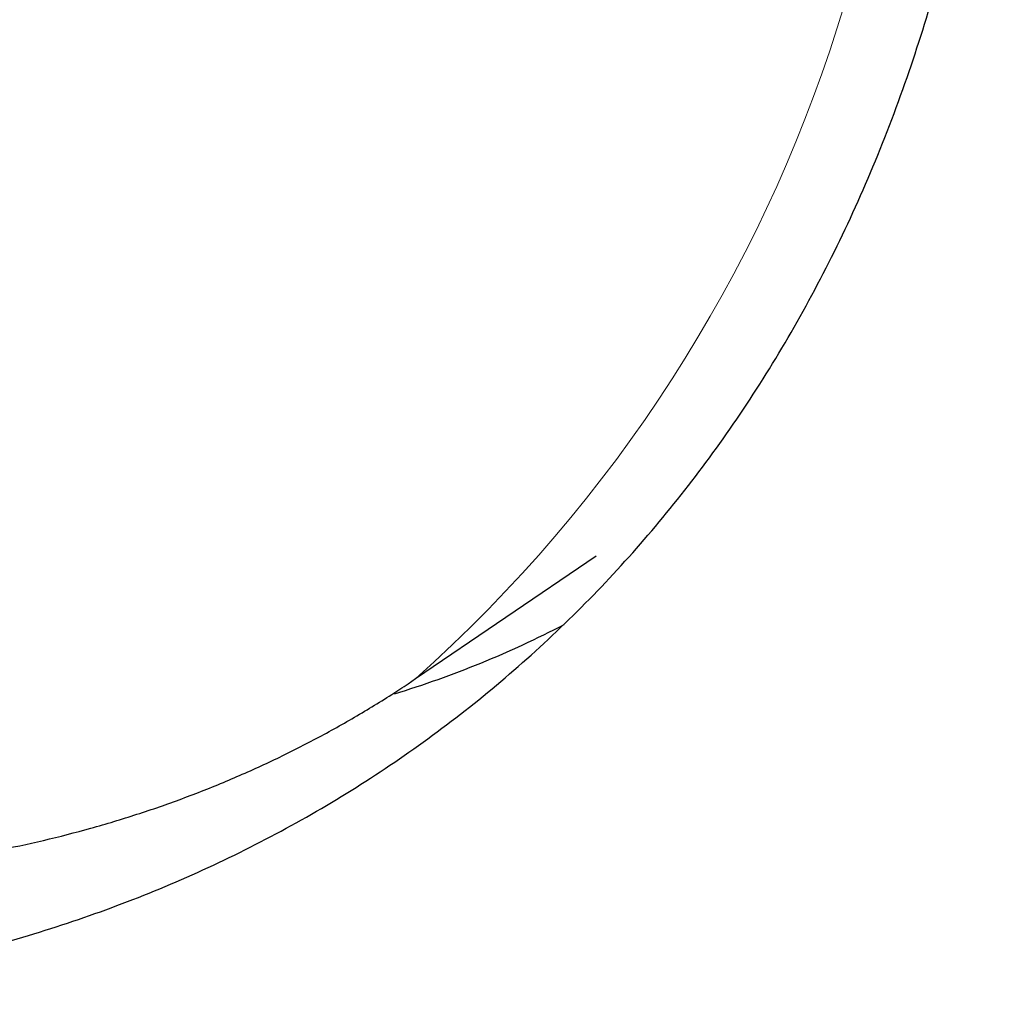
# Model space of a CAD drawing. Header units: millimetres. Extents: x 8 to 549, y 12 to 450.
# Tile 77 of 171: x 481.58 to 482.95, y 170.59 to 171.95. Entities that reach past the tile are written whole.
import ezdxf

# ---------------------------------------------------------------- set-up
doc = ezdxf.new("R2010")
doc.units = ezdxf.units.MM

msp = doc.modelspace()

# ---------------------------------------------------------------- linework, layer by layer
at = {"color": 7, "linetype": 'Continuous', "lineweight": 30}
for p, q in [((482.1327, 171.0329), (482.3838, 171.204)), ((482.1221, 171.0258), (482.1327, 171.0329))]:
    msp.add_line(p, q, dxfattribs=at)
at = {"color": 252, "linetype": 'Continuous', "lineweight": 0}
msp.add_arc((480.7773, 172.5538), 2.0372, 311.7088, 13.1477, dxfattribs=at)
at = {"color": 7, "linetype": 'Continuous', "lineweight": 30}
msp.add_arc((481.7068, 172.3203), 1.3671, 286.8505, 297.5662, dxfattribs=at)
for points, knots in [([(478.3643, 171.8035), (478.3799, 171.7887), (478.4456, 171.7268), (478.5635, 171.6247), (478.7181, 171.4971), (478.8726, 171.379), (479.0265, 171.2696), (479.1788, 171.1693), (479.3318, 171.0765), (479.4862, 170.9909), (479.6418, 170.9128), (479.7982, 170.8424), (479.9548, 170.7801), (480.1092, 170.7269), (480.261, 170.6826), (480.4096, 170.647), (480.5567, 170.6194), (480.7027, 170.5999), (480.8474, 170.5886), (480.9904, 170.5856), (481.1311, 170.5909), (481.2684, 170.6046), (481.4019, 170.6265), (481.5312, 170.6563), (481.6564, 170.6939), (481.7781, 170.7396), (481.8959, 170.7933), (482.0094, 170.8552), (482.1181, 170.9249), (482.221, 171.002), (482.3181, 171.0863), (482.4088, 171.1773), (482.4932, 171.275), (482.5717, 171.3799), (482.6437, 171.492), (482.7091, 171.6111), (482.7673, 171.7368), (482.8174, 171.8672), (482.8595, 172.0019), (482.8936, 172.14), (482.9201, 172.2828), (482.939, 172.431), (482.95, 172.5843), (482.953, 172.7427), (482.9477, 172.9053), (482.9343, 173.0691), (482.9131, 173.2338), (482.8847, 173.3983), (482.8489, 173.5649), (482.8054, 173.7346), (482.7538, 173.907), (482.7073, 174.0476), (482.6756, 174.1305), (482.6664, 174.1547)], [0, 0, 0, 0, 0.006428, 0.026977, 0.047516, 0.068292, 0.08807, 0.107866, 0.127661, 0.14744, 0.167605, 0.18778, 0.207946, 0.228339, 0.247933, 0.267545, 0.287156, 0.30675, 0.326712, 0.346682, 0.366643, 0.386819, 0.406672, 0.426543, 0.446413, 0.466267, 0.486489, 0.50672, 0.526943, 0.547381, 0.567554, 0.587745, 0.607935, 0.628108, 0.648671, 0.669244, 0.689808, 0.710603, 0.730658, 0.750731, 0.770803, 0.790858, 0.811313, 0.831777, 0.852232, 0.872924, 0.892591, 0.912275, 0.93196, 0.951627, 0.971675, 0.991731, 1, 1, 1, 1]), ([(478.5841, 171.9234), (478.5999, 171.9103), (478.6436, 171.8739), (478.7155, 171.8163), (478.7999, 171.7503), (478.8846, 171.6862), (478.9697, 171.6238), (479.055, 171.5633), (479.1405, 171.5047), (479.2262, 171.448), (479.312, 171.3932), (479.3979, 171.3405), (479.4838, 171.2899), (479.5696, 171.2413), (479.6553, 171.195), (479.7408, 171.1507), (479.8262, 171.1087), (479.9112, 171.069), (479.996, 171.0315), (480.0804, 170.9964), (480.1643, 170.9636), (480.2478, 170.9331), (480.3308, 170.905), (480.4132, 170.8794), (480.495, 170.8562), (480.5761, 170.8354), (480.6565, 170.8171), (480.7361, 170.8013), (480.8149, 170.7879), (480.8928, 170.7771), (480.9699, 170.7688), (481.046, 170.763), (481.121, 170.7597), (481.1951, 170.7589), (481.268, 170.7607), (481.3398, 170.765), (481.4105, 170.7719), (481.4799, 170.7812), (481.5481, 170.7931), (481.615, 170.8074), (481.6806, 170.8243), (481.7448, 170.8436), (481.8076, 170.8654), (481.869, 170.8896), (481.9289, 170.9163), (481.9873, 170.9453), (482.0442, 170.9767), (482.089, 171.0039), (482.1146, 171.0208), (482.1222, 171.0258)], [0, 0, 0, 0, 0.012558, 0.034637, 0.056746, 0.07888, 0.101035, 0.123206, 0.14539, 0.167584, 0.189784, 0.211986, 0.234188, 0.256387, 0.27858, 0.300764, 0.322937, 0.345095, 0.367238, 0.38936, 0.411462, 0.433539, 0.45559, 0.477611, 0.499602, 0.521558, 0.543478, 0.56536, 0.587201, 0.608999, 0.630751, 0.652454, 0.674108, 0.695709, 0.717255, 0.738744, 0.760173, 0.78154, 0.802844, 0.824081, 0.845251, 0.866349, 0.887376, 0.908328, 0.929204, 0.950003, 0.970721, 0.991358, 1, 1, 1, 1])]:
    msp.add_open_spline(points, degree=3, knots=knots, dxfattribs=at)

doc.saveas('drawing.dxf')
